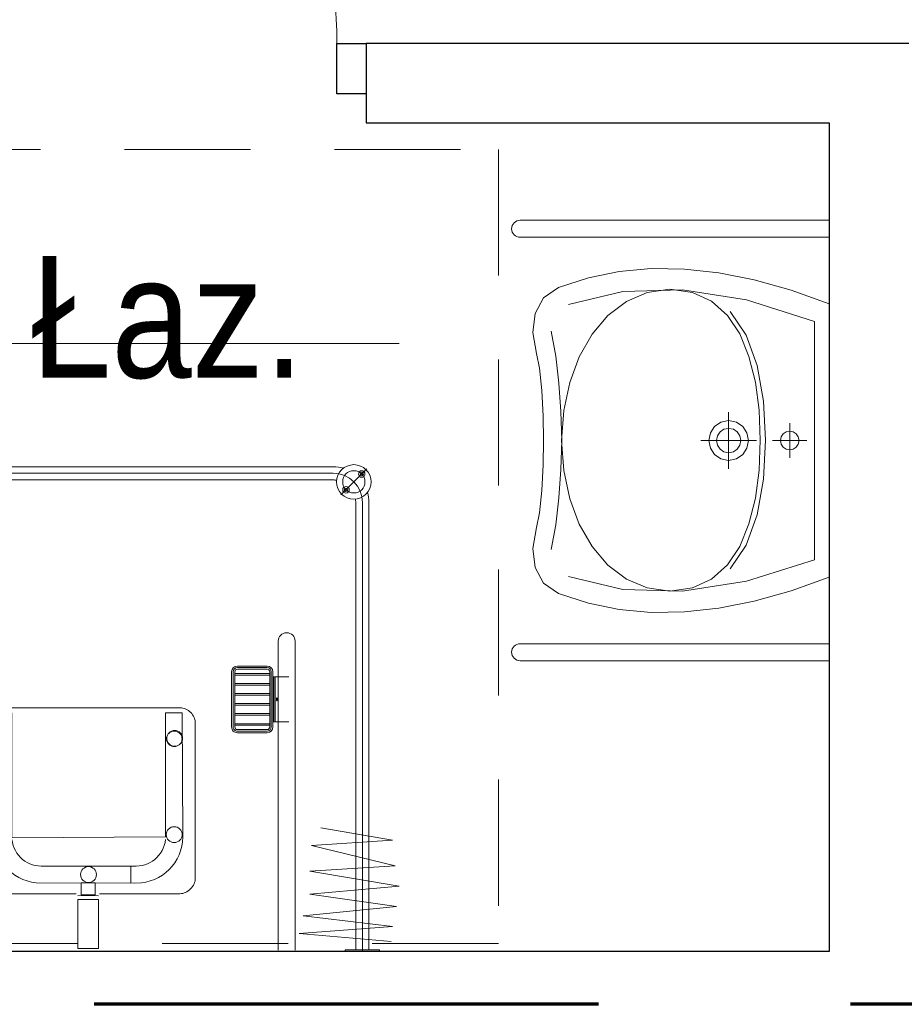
# Model space of a CAD drawing. Header units: centimetres. Extents: x -1316 to 21770, y -8842 to 3590.
# Tile 109 of 125: x 697 to 865, y 1006 to 1192. Entities that reach past the tile are written whole.
import ezdxf

# ---------------------------------------------------------------- set-up
doc = ezdxf.new("R2010")
doc.units = ezdxf.units.CM
doc.linetypes.add('Długa kreska', pattern=[142.875, 95.25, -47.625])
doc.linetypes.add('Ponad', pattern=[39.688, 23.813, -15.875])
for name, color, linetype, lineweight in [('A-AREA-IDEN', 2, 'Continuous', 13), ('A-DETL', 90, 'Continuous', 9), ('A-DETL-GENF', 92, 'Continuous', 9), ('A-DETL-MEDM', 33, 'Continuous', 13), ('A-DOOR', 31, 'Continuous', 13), ('A-FLOR-OVHD', 1, 'Ponad', 9), ('A-WALL', 113, 'Continuous', 13), ('P-SANR-FIXT', 6, 'Continuous', 9)]:
    doc.layers.add(name, color=color, linetype=linetype, lineweight=lineweight)
doc.styles.add('Arial_11', font='arial.ttf', dxfattribs={"width": 0.85, "height": 23})

# ---------------------------------------------------------------- blocks, each defined once
blk = doc.blocks.new('DRZWI 1S - automatyczna etykieta - Drzwi 90 _łazienkowe_-2364283-5_piętro III __10_50 m_ - stan projektowany')
at = {"layer": 'A-DETL-GENF'}
for p, q in [((-50.5, 2), (-45, 2)), ((-50.5, -7.5), (-50.5, 2)), ((-45, 2), (-45, -7.5)), ((45, 2), (50.5, 2)), ((45, -7.5), (45, 2)), ((50.5, 2), (50.5, -7.5)), ((-45, -7.5), (-50.5, -7.5)), ((50.5, -7.5), (45, -7.5))]:
    blk.add_line(p, q, dxfattribs=at)
at = {"layer": 'A-DETL-MEDM', "lineweight": 25}
for p, q in [((-50.5, -7.5), (-50.5, 2)), ((-50.5, 2), (-45, 2)), ((-45, 2), (-45, -7.5)), ((45, 2), (45, -7.5)), ((50.5, 2), (45, 2)), ((50.5, -7.5), (50.5, 2)), ((-45, -7.5), (-50.5, -7.5)), ((45, -7.5), (50.5, -7.5))]:
    blk.add_line(p, q, dxfattribs=at)
at = {"layer": 'A-DOOR'}
blk.add_line((45, -7.5), (45, -97.5), dxfattribs=at)
blk.add_arc((45, -7.5), 90, 180, 270, dxfattribs=at)
blk = doc.blocks.new('brodzik natryskowy dla N - Type 1-2359079-5_piętro III __10_50 m_ - stan projektowany')
at = {"layer": 'P-SANR-FIXT'}
for p, q in [((-42.55, -7.8), (-42.55, -7.5)), ((-36.05, -7.8), (-42.55, -7.8)), ((-40.55, -7.8), (-40.55, -92.3)), ((-39.3, -7.5), (-39.3, -92.3)), ((-38.05, -7.8), (-38.05, -92.3)), ((-36.05, -7.5), (-36.05, -7.8)), ((-26.61, -7.7), (-26.61, -66.1)), ((-23.41, -66.1), (-23.41, -7.7)), ((14.45, -8.02), (10.54, -8.02)), ((10.54, -8.02), (10.54, -17.29)), ((14.45, -8.02), (14.45, -17.29)), ((49.36, -7.8), (49.36, -7.5)), ((55.86, -7.8), (49.36, -7.8)), ((51.36, -7.8), (51.36, -92.3)), ((52.61, -7.5), (52.61, -92.5)), ((53.86, -7.8), (53.86, -92.3)), ((55.86, -7.5), (55.86, -7.8)), ((-27.37, -10.89), (-44.99, -12.17)), ((-44.73, -9.36), (-27.37, -10.89)), ((-44.99, -12.17), (-28.14, -14.21)), ((-28.14, -14.21), (-45.75, -16)), ((-45.75, -16), (-29.41, -18.3)), ((-29.41, -18.3), (-46.26, -19.83)), ((-5.66, -18.53), (-5.92, -18.64)), ((-5.39, -18.45), (-5.66, -18.53)), ((-5.12, -18.4), (-5.39, -18.45)), ((-4.84, -18.38), (-5.12, -18.4)), ((10.32, -18.38), (-4.84, -18.38)), ((10.54, -17.29), (14.45, -17.29)), ((14.44, -18.04), (10.55, -18.01)), ((13.8, -18.17), (11.19, -18.17)), ((11.19, -18.17), (11.19, -20.44)), ((13.8, -20.44), (13.8, -18.17)), ((30.14, -18.38), (14.73, -18.38)), ((30.36, -18.45), (30.1, -18.4)), ((30.62, -18.53), (30.14, -18.38)), ((30.87, -18.64), (30.62, -18.53)), ((-46.26, -19.83), (-29.41, -22.64)), ((-7.51, -20.25), (-7.62, -20.51)), ((-7.38, -20), (-7.51, -20.25)), ((-7.23, -19.75), (-7.38, -20)), ((-7.05, -19.52), (-7.23, -19.75)), ((-6.85, -19.31), (-7.05, -19.52)), ((-6.64, -19.11), (-6.85, -19.31)), ((-6.41, -18.93), (-6.64, -19.11)), ((-6.17, -18.77), (-6.41, -18.93)), ((-5.92, -18.64), (-6.17, -18.77)), ((1.58, -20.57), (2.44, -20.44)), ((2.44, -20.44), (4.41, -20.39)), ((22.33, -20.44), (3.78, -20.39)), ((4.41, -20.39), (4.41, -23.62)), ((11.19, -20.44), (13.8, -20.44)), ((23.2, -20.57), (22.33, -20.44)), ((31.12, -18.78), (30.87, -18.64)), ((31.36, -18.94), (31.12, -18.78)), ((31.59, -19.12), (31.36, -18.94)), ((31.81, -19.32), (31.59, -19.12)), ((32.01, -19.54), (31.81, -19.32)), ((32.19, -19.77), (32.01, -19.54)), ((32.35, -20.02), (32.19, -19.77)), ((32.49, -20.27), (32.35, -20.02)), ((32.6, -20.54), (32.49, -20.27)), ((-7.7, -20.78), (-7.74, -21.05)), ((-7.74, -21.05), (-7.74, -50.59)), ((-7.62, -20.51), (-7.7, -20.78)), ((-2.2, -22.39), (-1.53, -21.88)), ((-1.53, -21.88), (-0.81, -21.45)), ((-0.81, -21.45), (-0.05, -21.08)), ((-0.05, -21.08), (0.75, -20.79)), ((0.75, -20.79), (1.58, -20.57)), ((24.03, -20.79), (23.2, -20.57)), ((24.83, -21.08), (24.03, -20.79)), ((25.59, -21.45), (24.83, -21.08)), ((26.31, -21.88), (25.59, -21.45)), ((26.98, -22.39), (26.31, -21.88)), ((32.68, -20.81), (32.6, -20.54)), ((32.74, -21.08), (32.68, -20.81)), ((32.74, -21.36), (32.74, -21.08)), ((32.74, -50.88), (32.74, -21.36)), ((-29.41, -22.64), (-45.5, -23.66)), ((-45.5, -23.66), (-29.67, -27.5)), ((-3.88, -24.24), (-3.38, -23.57)), ((-3.38, -23.57), (-2.82, -22.95)), ((-2.82, -22.95), (-2.2, -22.39)), ((1.25, -24.05), (0.76, -24.29)), ((1.76, -23.86), (1.25, -24.05)), ((2.29, -23.73), (1.76, -23.86)), ((2.84, -23.64), (2.29, -23.73)), ((3.4, -23.61), (2.84, -23.64)), ((4.41, -23.62), (3.4, -23.61)), ((3.78, -23.62), (21.37, -23.62)), ((21.37, -23.62), (21.94, -23.64)), ((21.94, -23.64), (22.49, -23.73)), ((22.49, -23.73), (23.02, -23.86)), ((23.02, -23.86), (23.53, -24.05)), ((23.53, -24.05), (24.01, -24.29)), ((27.59, -22.95), (26.98, -22.39)), ((28.16, -23.57), (27.59, -22.95)), ((28.66, -24.24), (28.16, -23.57)), ((-4.98, -26.51), (-4.68, -25.72)), ((-4.68, -25.72), (-4.32, -24.95)), ((-4.32, -24.95), (-3.88, -24.24)), ((-0.87, -25.64), (-1.19, -26.06)), ((-0.51, -25.24), (-0.87, -25.64)), ((-0.12, -24.88), (-0.51, -25.24)), ((0.31, -24.56), (-0.12, -24.88)), ((0.76, -24.29), (0.31, -24.56)), ((24.01, -24.29), (24.47, -24.56)), ((24.47, -24.56), (24.89, -24.88)), ((24.89, -24.88), (25.29, -25.24)), ((25.29, -25.24), (25.65, -25.64)), ((25.65, -25.64), (25.96, -26.06)), ((29.09, -24.95), (28.66, -24.24)), ((29.46, -25.72), (29.09, -24.95)), ((29.75, -26.51), (29.46, -25.72)), ((-29.67, -27.5), (-44.99, -28.52)), ((-5.32, -28.21), (-5.19, -27.35)), ((-5.19, -27.35), (-4.98, -26.51)), ((-1.89, -27.51), (-2.03, -28.05)), ((-1.71, -27.01), (-1.89, -27.51)), ((-1.47, -26.52), (-1.71, -27.01)), ((-1.19, -26.06), (-1.47, -26.52)), ((25.96, -26.06), (26.24, -26.52)), ((26.24, -26.52), (26.48, -27.01)), ((26.48, -27.01), (26.66, -27.51)), ((26.66, -27.51), (26.8, -28.05)), ((29.97, -27.35), (29.75, -26.51)), ((30.1, -28.21), (29.97, -27.35)), ((-44.99, -28.52), (-31.46, -30.82)), ((-5.37, -29.1), (-5.32, -28.21)), ((-5.29, -52.53), (-5.37, -29.1)), ((26.92, -28.93), (-2.15, -29.13)), ((-2.15, -29.13), (-2.15, -52.53)), ((-2.03, -28.05), (-2.11, -28.6)), ((26.8, -28.05), (26.88, -28.6)), ((26.92, -52.53), (26.92, -28.93)), ((30.07, -29.13), (30.07, -52.53)), ((30.15, -29.1), (30.1, -28.21)), ((-4.6, -46.43), (-4.71, -46.52)), ((-4.48, -46.36), (-4.6, -46.43)), ((-4.35, -46.3), (-4.48, -46.36)), ((-4.21, -46.25), (-4.35, -46.3)), ((-4.07, -46.21), (-4.21, -46.25)), ((-3.93, -46.19), (-4.07, -46.21)), ((-3.78, -46.18), (-3.93, -46.19)), ((-3.48, -46.21), (-3.63, -46.19)), ((-3.34, -46.25), (-3.48, -46.21)), ((-3.21, -46.3), (-3.34, -46.25)), ((-3.08, -46.36), (-3.21, -46.3)), ((-2.96, -46.43), (-3.08, -46.36)), ((-2.85, -46.52), (-2.96, -46.43)), ((-5.23, -47.5), (-5.24, -47.65)), ((-5.24, -47.65), (-5.23, -47.79)), ((-5.21, -47.35), (-5.23, -47.5)), ((-5.23, -47.79), (-5.21, -47.94)), ((-5.18, -47.21), (-5.21, -47.35)), ((-5.21, -47.94), (-5.18, -48.08)), ((-5.13, -47.08), (-5.18, -47.21)), ((-5.18, -48.08), (-5.13, -48.21)), ((-5.07, -46.95), (-5.13, -47.08)), ((-5.13, -48.21), (-5.07, -48.34)), ((-4.99, -46.83), (-5.07, -46.95)), ((-5.07, -48.34), (-4.99, -48.46)), ((-4.91, -46.71), (-4.99, -46.83)), ((-4.81, -46.61), (-4.91, -46.71)), ((-4.71, -46.52), (-4.81, -46.61)), ((-2.74, -46.61), (-2.85, -46.52)), ((-2.65, -46.71), (-2.74, -46.61)), ((-2.56, -46.83), (-2.65, -46.71)), ((-2.49, -46.95), (-2.56, -46.83)), ((-2.56, -48.46), (-2.49, -48.34)), ((-2.43, -47.08), (-2.49, -46.95)), ((-2.49, -48.34), (-2.43, -48.21)), ((-2.38, -47.21), (-2.43, -47.08)), ((-2.43, -48.21), (-2.38, -48.08)), ((-2.34, -47.35), (-2.38, -47.21)), ((-2.38, -48.08), (-2.34, -47.94)), ((-2.32, -47.5), (-2.34, -47.35)), ((-2.34, -47.94), (-2.32, -47.79)), ((-2.31, -47.65), (-2.32, -47.5)), ((-2.32, -47.79), (-2.31, -47.65)), ((-22.41, -60.3), (-22.41, -49.9)), ((-22.11, -60.3), (-22.11, -49.9)), ((-21.81, -60.3), (-21.81, -49.9)), ((-21.81, -50.2), (-15.21, -50.2)), ((-21.31, -48.8), (-15.71, -48.8)), ((-21.31, -49.1), (-15.71, -49.1)), ((-21.31, -49.4), (-15.71, -49.4)), ((-15.21, -49.9), (-15.21, -60.3)), ((-14.91, -49.9), (-14.91, -60.3)), ((-14.61, -49.9), (-14.61, -60.3)), ((-4.99, -48.46), (-4.91, -48.58)), ((-4.91, -48.58), (-4.81, -48.68)), ((-4.81, -48.68), (-4.71, -48.77)), ((-4.71, -48.77), (-4.6, -48.86)), ((-4.6, -48.86), (-4.48, -48.93)), ((-4.48, -48.93), (-4.35, -48.99)), ((-4.35, -48.99), (-4.21, -49.04)), ((-4.21, -49.04), (-4.07, -49.08)), ((-4.07, -49.08), (-3.93, -49.1)), ((-3.93, -49.1), (-3.78, -49.11)), ((-3.78, -49.11), (-3.63, -49.1)), ((-3.63, -49.1), (-3.48, -49.08)), ((-3.48, -49.08), (-3.34, -49.04)), ((-3.34, -49.04), (-3.21, -48.99)), ((-3.21, -48.99), (-3.08, -48.93)), ((-3.08, -48.93), (-2.96, -48.86)), ((-2.96, -48.86), (-2.85, -48.77)), ((-2.85, -48.77), (-2.74, -48.68)), ((-2.74, -48.68), (-2.65, -48.58)), ((-2.65, -48.58), (-2.56, -48.46)), ((-22.41, -50.85), (-25.41, -50.85)), ((-22.81, -59.35), (-22.81, -50.85)), ((-22.61, -59.35), (-22.61, -50.85)), ((-21.81, -50.5), (-15.21, -50.5)), ((-7.74, -50.59), (-7.74, -50.87)), ((-7.74, -50.87), (-7.7, -51.14)), ((-7.7, -51.14), (-7.62, -51.41)), ((-7.62, -51.41), (-7.52, -51.68)), ((-7.52, -51.68), (-7.4, -51.93)), ((-7.4, -51.93), (-7.25, -52.17)), ((32.22, -52.21), (32.38, -51.96)), ((32.38, -51.96), (32.51, -51.71)), ((32.51, -51.71), (32.61, -51.44)), ((32.61, -51.44), (32.69, -51.17)), ((32.69, -51.17), (32.74, -50.88)), ((-21.81, -52.1), (-15.21, -52.1)), ((-21.81, -52.4), (-15.21, -52.4)), ((-7.25, -52.17), (-7.07, -52.4)), ((-7.07, -52.4), (-6.88, -52.61)), ((-6.88, -52.61), (-6.67, -52.81)), ((-6.67, -52.81), (-6.44, -52.99)), ((-6.44, -52.99), (-6.2, -53.14)), ((-6.2, -53.14), (-5.95, -53.27)), ((-5.95, -53.27), (-5.69, -53.38)), ((-5.69, -53.38), (-5.41, -53.46)), ((-5.41, -53.46), (-5.13, -53.51)), ((-2.15, -52.53), (-5.29, -52.53)), ((-5.13, -53.51), (29.82, -53.51)), ((26.92, -52.53), (30.07, -52.53)), ((29.82, -53.51), (30.1, -53.51)), ((30.1, -53.51), (30.38, -53.46)), ((30.38, -53.46), (30.65, -53.39)), ((30.65, -53.39), (30.92, -53.28)), ((30.92, -53.28), (31.17, -53.16)), ((31.17, -53.16), (31.41, -53.01)), ((31.41, -53.01), (31.64, -52.84)), ((31.64, -52.84), (31.85, -52.64)), ((31.85, -52.64), (32.05, -52.43)), ((32.05, -52.43), (32.22, -52.21)), ((-21.81, -54), (-15.21, -54)), ((-21.81, -54.3), (-15.21, -54.3)), ((-21.81, -55.9), (-15.21, -55.9)), ((-21.81, -56.2), (-15.21, -56.2)), ((-22.41, -59.35), (-25.41, -59.35)), ((-21.81, -57.8), (-15.21, -57.8)), ((-21.81, -58.1), (-15.21, -58.1)), ((-21.81, -59.7), (-15.21, -59.7)), ((-21.81, -60), (-15.21, -60)), ((-15.71, -60.8), (-21.31, -60.8)), ((-15.71, -61.1), (-21.31, -61.1)), ((-15.71, -61.4), (-21.31, -61.4)), ((-35.25, -93.75), (-40.13, -98.63)), ((48.56, -93.75), (53.43, -98.63)), ((47.11, -96.55), (-33.8, -96.55)), ((-33.8, -97.8), (47.11, -97.8)), ((47.11, -99.05), (-33.8, -99.05))]:
    blk.add_line(p, q, dxfattribs=at)
for centre, radius in [((12.42, -22), 1.5), ((-3.77, -29.55), 1.5), ((28.71, -29.74), 1.5), ((-3.85, -47.74), 1.5), ((28.59, -47.68), 1.5), ((-37.69, -96.19), 3.25), ((51, -96.19), 3.25), ((-37.69, -96.19), 2.1), ((-36.21, -94.7), 0.62), ((-36.21, -94.7), 0.32), ((49.51, -94.7), 0.62), ((51, -96.19), 2.1), ((49.51, -94.7), 0.32), ((-39.18, -97.67), 0.62), ((-39.18, -97.67), 0.32), ((52.48, -97.67), 0.62), ((52.48, -97.67), 0.32)]:
    blk.add_circle(centre, radius, dxfattribs=at)
for centre, radius, start, end in [((-21.31, -49.9), 1.1, 90, 180), ((-21.31, -49.9), 0.8, 90, 180), ((-21.31, -49.9), 0.5, 90, 180), ((-15.71, -49.9), 1.1, 360, 90), ((-15.71, -49.9), 0.8, 360, 90), ((-15.71, -49.9), 0.5, 360, 90), ((-21.31, -60.3), 1.1, 180, 270), ((-21.31, -60.3), 0.8, 180, 270), ((-21.31, -60.3), 0.5, 180, 270), ((-15.71, -60.3), 0.5, 270, 360), ((-15.71, -60.3), 0.8, 270, 360), ((-15.71, -60.3), 1.1, 270, 360), ((-25.01, -66.1), 1.6, 180, 360), ((-33.8, -92.3), 6.75, 180, 196.4965), ((-33.8, -92.3), 5.5, 180, 270), ((-33.8, -92.3), 4.25, 180, 188.8511), ((47.11, -92.3), 5.5, 270, 360), ((47.11, -92.3), 4.25, 351.1489, 360), ((47.11, -92.3), 6.75, 343.5035, 360), ((-33.8, -92.3), 4.25, 261.1489, 270), ((47.11, -92.3), 4.25, 270, 278.8511), ((-33.8, -92.3), 6.75, 253.5035, 270), ((47.11, -92.3), 6.75, 270, 286.4965)]:
    blk.add_arc(centre, radius, start, end, dxfattribs=at)
blk.add_ellipse((-23.14, -55.1), major_axis=(0, 0.325), ratio=0.224951, dxfattribs=at)
blk = doc.blocks.new('umywalka dla N_65x56 koło - Type 1-2359175-5_piętro III __10_50 m_ - stan projektowany')
at = {"layer": 'P-SANR-FIXT'}
for p, q in [((-29.1, -65.9), (-29.1, -7.5)), ((-25.9, -65.9), (-25.9, -7.5)), ((-15.89, -14.7), (-13.31, -7.5)), ((38.31, -7.5), (40.89, -14.7)), ((50.9, -65.9), (50.9, -7.5)), ((54.1, -7.5), (54.1, -65.9)), ((-14.09, -23.15), (-10.01, -10.3)), ((-10.01, -10.3), (12.5, -10.3)), ((12.5, -10.3), (35.01, -10.3)), ((35.01, -10.3), (39.09, -23.15)), ((12.5, -18.23), (12.5, -11.72)), ((-17.85, -21.67), (-15.89, -14.7)), ((10.89, -14.3), (10.75, -14.98)), ((11.26, -13.74), (10.89, -14.3)), ((11.82, -13.36), (11.26, -13.74)), ((12.5, -13.22), (11.82, -13.36)), ((13.18, -13.36), (12.5, -13.22)), ((13.74, -13.74), (13.18, -13.36)), ((14.11, -14.3), (13.74, -13.74)), ((14.25, -14.98), (14.11, -14.3)), ((40.89, -14.7), (42.85, -21.67)), ((15.75, -14.98), (9.25, -14.98)), ((10.75, -14.98), (10.89, -15.66)), ((10.89, -15.66), (11.26, -16.21)), ((11.26, -16.21), (11.82, -16.59)), ((11.82, -16.59), (12.5, -16.73)), ((12.5, -16.73), (13.18, -16.59)), ((13.18, -16.59), (13.74, -16.21)), ((13.74, -16.21), (14.11, -15.66)), ((14.11, -15.66), (14.25, -14.98)), ((5.06, -19.92), (-1.64, -21.13)), ((12.43, -19.54), (5.06, -19.92)), ((19.81, -19.92), (12.43, -19.54)), ((26.51, -21.13), (19.81, -19.92)), ((-19.18, -28.39), (-17.85, -21.67)), ((-1.64, -21.13), (-7.38, -23.21)), ((-3.39, -22.67), (1.45, -21.46)), ((1.45, -21.46), (6.76, -20.76)), ((6.76, -20.76), (12.43, -20.54)), ((12.43, -20.54), (18.1, -20.76)), ((12.5, -31.76), (12.5, -21.26)), ((18.1, -20.76), (23.42, -21.46)), ((23.42, -21.46), (28.26, -22.67)), ((32.25, -23.21), (26.51, -21.13)), ((42.85, -21.67), (44.18, -28.39)), ((-15.95, -35.24), (-14.09, -23.15)), ((-7.38, -23.21), (-11.89, -26.24)), ((-7.63, -24.42), (-3.39, -22.67)), ((9.85, -23.86), (9.04, -25.06)), ((11.04, -23.06), (9.85, -23.86)), ((12.5, -22.76), (11.04, -23.06)), ((13.96, -23.06), (12.5, -22.76)), ((15.15, -23.86), (13.96, -23.06)), ((15.96, -25.06), (15.15, -23.86)), ((28.26, -22.67), (32.5, -24.42)), ((36.76, -26.24), (32.25, -23.21)), ((39.09, -23.15), (40.95, -35.24)), ((-11.14, -26.76), (-7.63, -24.42)), ((9.04, -25.06), (8.75, -26.51)), ((10.38, -25.62), (10.2, -26.51)), ((10.87, -24.89), (10.38, -25.62)), ((11.61, -24.39), (10.87, -24.89)), ((12.5, -24.21), (11.61, -24.39)), ((13.39, -24.39), (12.5, -24.21)), ((14.13, -24.89), (13.39, -24.39)), ((14.62, -25.62), (14.13, -24.89)), ((14.8, -26.51), (14.62, -25.62)), ((16.25, -26.51), (15.96, -25.06)), ((32.5, -24.42), (36.01, -26.76)), ((-13.8, -29.72), (-11.14, -26.76)), ((7.16, -26.51), (17.84, -26.51)), ((8.75, -26.51), (9.04, -27.97)), ((10.2, -26.51), (10.38, -27.41)), ((10.38, -27.41), (10.87, -28.14)), ((14.13, -28.14), (14.62, -27.41)), ((14.62, -27.41), (14.8, -26.51)), ((15.96, -27.97), (16.25, -26.51)), ((36.01, -26.76), (38.67, -29.72)), ((-19.89, -34.88), (-19.18, -28.39)), ((-15.49, -33.33), (-13.8, -29.72)), ((9.04, -27.97), (9.85, -29.16)), ((9.85, -29.16), (11.04, -29.97)), ((10.87, -28.14), (11.61, -28.63)), ((11.61, -28.63), (12.5, -28.81)), ((12.5, -28.81), (13.39, -28.63)), ((13.39, -28.63), (14.13, -28.14)), ((13.96, -29.97), (15.15, -29.16)), ((15.15, -29.16), (15.96, -27.97)), ((38.67, -29.72), (40.36, -33.33)), ((44.18, -28.39), (44.89, -34.88)), ((11.04, -29.97), (12.5, -30.26)), ((12.5, -30.26), (13.96, -29.97)), ((-16.08, -37.64), (-15.49, -33.33)), ((40.36, -33.33), (40.95, -37.64)), ((-19.97, -41.14), (-19.89, -34.88)), ((-15.64, -46.48), (-15.95, -35.24)), ((40.95, -35.24), (40.64, -46.48)), ((44.89, -34.88), (44.97, -41.14)), ((-15.49, -41.92), (-16.08, -37.64)), ((40.95, -37.64), (40.36, -41.92)), ((-19.42, -47.19), (-19.97, -41.14)), ((-13.79, -45.83), (-15.49, -41.92)), ((40.36, -41.92), (38.68, -45.83)), ((44.97, -41.14), (44.42, -47.19)), ((-13.17, -56.78), (-15.64, -46.48)), ((-11.11, -49.31), (-13.79, -45.83)), ((38.68, -45.83), (36.03, -49.31)), ((40.64, -46.48), (38.17, -56.78)), ((-18.22, -53.01), (-19.42, -47.19)), ((44.42, -47.19), (43.22, -53.01)), ((-7.59, -52.29), (-11.11, -49.31)), ((36.03, -49.31), (32.54, -52.29)), ((-16.38, -58.62), (-18.22, -53.01)), ((-3.33, -54.72), (-7.59, -52.29)), ((32.54, -52.29), (28.31, -54.72)), ((43.22, -53.01), (41.38, -58.62)), ((1.52, -56.54), (-3.33, -54.72)), ((28.31, -54.72), (23.49, -56.54)), ((6.84, -57.67), (1.52, -56.54)), ((23.49, -56.54), (18.18, -57.67)), ((-14.43, -61.47), (-16.38, -58.62)), ((-8.14, -60.01), (-3.44, -59.13)), ((-3.44, -59.13), (1.64, -58.58)), ((1.64, -58.58), (6.99, -58.24)), ((12.52, -58.06), (6.84, -57.67)), ((6.99, -58.24), (12.48, -58.02)), ((12.48, -58.02), (17.98, -58.24)), ((18.18, -57.67), (12.52, -58.06)), ((17.98, -58.24), (23.33, -58.58)), ((23.33, -58.58), (28.41, -59.13)), ((28.41, -59.13), (33.11, -60.01)), ((41.38, -58.62), (39.43, -61.47)), ((-11.49, -63.08), (-14.43, -61.47)), ((-7.9, -63.51), (-11.49, -63.08)), ((-3.96, -62.78), (-7.9, -63.51)), ((-1.14, -62.22), (-3.96, -62.78)), ((3.08, -61.79), (-1.14, -62.22)), ((7.9, -61.54), (3.08, -61.79)), ((12.5, -61.51), (7.9, -61.54)), ((17.1, -61.54), (12.5, -61.51)), ((21.92, -61.79), (17.1, -61.54)), ((26.14, -62.22), (21.92, -61.79)), ((28.96, -62.78), (26.14, -62.22)), ((32.9, -63.51), (28.96, -62.78)), ((36.49, -63.08), (32.9, -63.51)), ((39.43, -61.47), (36.49, -63.08))]:
    blk.add_line(p, q, dxfattribs=at)
for centre in [(-27.5, -65.9), (52.5, -65.9)]:
    blk.add_arc(centre, 1.6, 180, 0, dxfattribs=at)
blk = doc.blocks.new('METKA_POMIESZCZENIA2 - Rozbudowana krótka - bez ramki-2403173-5_piętro III __10_50 m_ - stan projektowany')
at = {"layer": 'A-AREA-IDEN'}
for p, q in [((0, 0.425), (0, 0)), ((0.0976, 0), (-0.8, 0)), ((-0.8, 0), (0.8, 0)), ((0, 0), (0, -0.425))]:
    blk.add_line(p, q, dxfattribs=at)

msp = doc.modelspace()

# ---------------------------------------------------------------- linework, layer by layer
at = {"layer": 'A-DETL', "linetype": 'Długa kreska', "lineweight": 70}
msp.add_line((1235.38, 1005.83), (294.38, 1005.83), dxfattribs=at)
at = {"layer": 'A-FLOR-OVHD'}
for p, q in [((637.87, 1167.33), (787.87, 1167.33)), ((787.87, 1167.33), (787.87, 1017.33)), ((787.87, 1017.33), (637.87, 1017.33))]:
    msp.add_line(p, q, dxfattribs=at)
at = {"layer": 'A-WALL', "color": 7, "lineweight": 25}
for p, q in [((865.38, 1187.33), (762.88, 1187.33)), ((762.88, 1177.83), (762.88, 1172.33)), ((762.88, 1172.33), (850.38, 1172.33)), ((850.38, 1172.33), (850.38, 1015.83)), ((850.38, 1015.83), (560.88, 1015.83))]:
    msp.add_line(p, q, dxfattribs=at)

# ---------------------------------------------------------------- block references
at = {"layer": 'A-AREA-IDEN', "xscale": 99.99999999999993, "yscale": 99.99999999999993, "zscale": 99.99999999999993}
msp.add_blockref('METKA_POMIESZCZENIA2 - Rozbudowana krótka - bez ramki-2403173-5_piętro III __10_50 m_ - stan projektowany', (689.15, 1130.63), dxfattribs=at)
at = {"layer": 'A-DOOR', "rotation": 180}
msp.add_blockref('DRZWI 1S - automatyczna etykieta - Drzwi 90 _łazienkowe_-2364283-5_piętro III __10_50 m_ - stan projektowany', (712.38, 1179.83), dxfattribs=at)
at = {"layer": 'P-SANR-FIXT'}
for name, p, rotation in [('umywalka dla N_65x56 koło - Type 1-2359175-5_piętro III __10_50 m_ - stan projektowany', (857.88, 1124.83), 270), ('brodzik natryskowy dla N - Type 1-2359079-5_piętro III __10_50 m_ - stan projektowany', (722.88, 1008.33), 180)]:
    msp.add_blockref(name, p, dxfattribs=dict(at, rotation=rotation))

# ---------------------------------------------------------------- texts
at = {"layer": 'A-AREA-IDEN', "color": 0, "insert": (699.58, 1123.85), "char_height": 23, "width": 51.765, "attachment_point": 7, "line_spacing_factor": 0.936439, "style": 'Arial_11'}
msp.add_mtext('\\pt84.99995,169.9999,255.00008,340.00003,424.99998,509.99993,595.00011,680.00006,765.00001,849.99996,934.99991,1020.00009,1105.00004,1189.99999,1274.99994,1359.99989,1445.00007,1530.00002,1614.99997,1699.99992,1785.0001,1870.00005,1955,2039.99995,2124.9999,2210.00008,2295.00003,2379.99998,2464.99993,2550.00011,2635.00006,2720.00001;Łaz.', dxfattribs=at)

doc.saveas('drawing.dxf')
